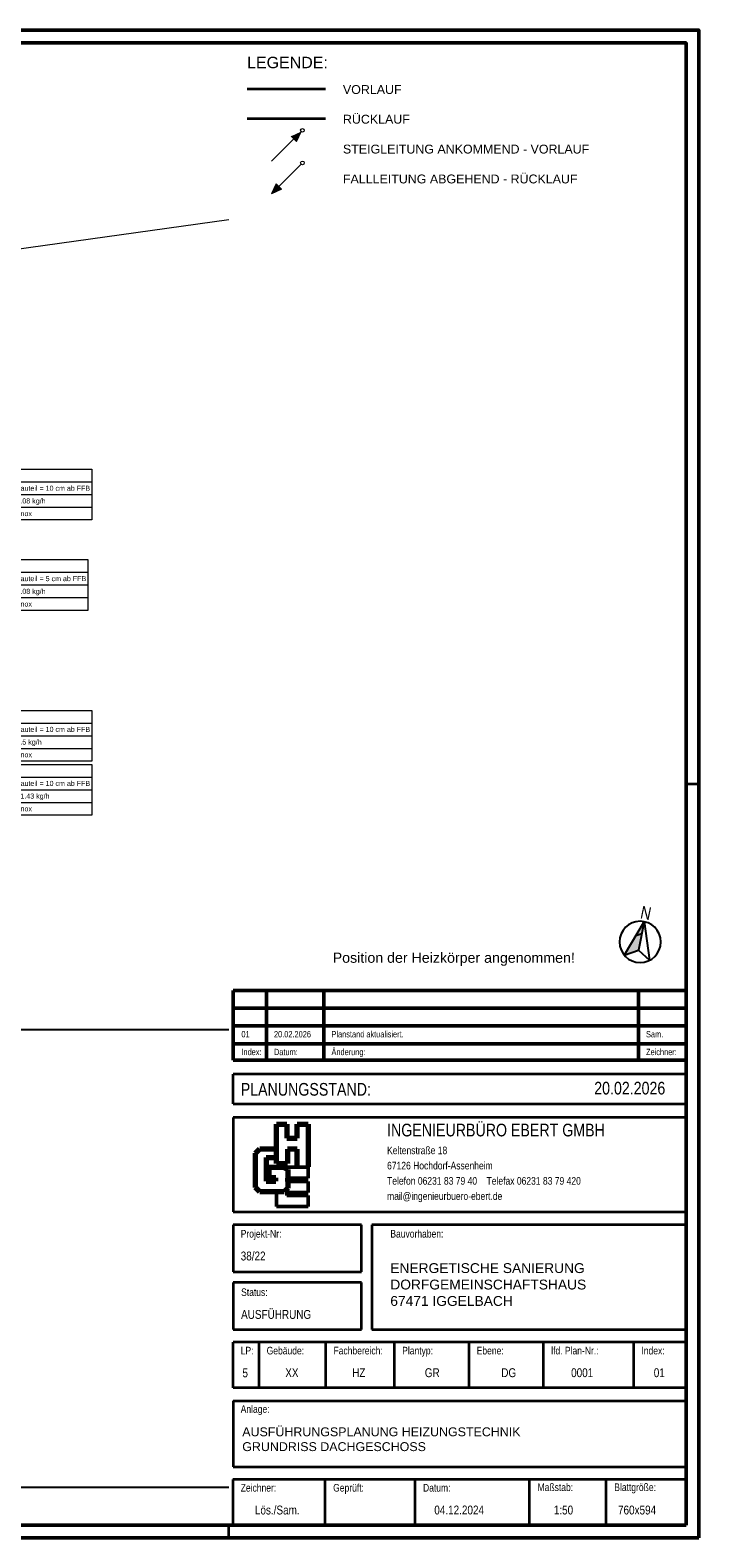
# Model space of a CAD drawing. Extents: x -208 to 552, y -140 to 454.
# Tile 47 of 47: x 289 to 552, y -140 to 454. Entities that reach past the tile are written whole.
import ezdxf
from ezdxf.lldxf.tags import DXFTag

# ---------------------------------------------------------------- set-up
doc = ezdxf.new("R2010")
doc.units = 0
doc.layers.get('0').update_dxf_attribs({"lineweight": 35})
for name, color, linetype, lineweight in [('5_DG-BESTAND', 7, 'Continuous', 25), ('L_Index', 7, 'Continuous', 50), ('Legende', 7, 'Continuous', 18), ('Nordpfeil', 7, 'Continuous', 25), ('PLAN_5-104A Grundriss DG', 7, 'Continuous', 25), ('Plankopf', 7, 'Continuous', 35), ('Plannummer', 7, 'Continuous', 35)]:
    doc.layers.add(name, color=color, linetype=linetype, lineweight=lineweight)
for name, color, linetype, lineweight, true_color in [('H_Ruecklauf', 5, 'Continuous', 35, 0x0000ff), ('H_Ruecklauf_Beschriftung', 5, 'Continuous', 18, 0x0000ff), ('H_Vorlauf', 1, 'Continuous', 35, 0xff0000), ('H_Vorlauf_Beschriftung', 1, 'Continuous', 18, 0xff0000), ('Rahmen', 7, 'Continuous', 35, 0x009900)]:
    doc.layers.add(name, color=color, linetype=linetype, lineweight=lineweight, true_color=true_color)
doc.styles.add('Arial', font='arial.ttf')
doc.styles.get("Standard").update_dxf_attribs({"font": 'arial.ttf'})
tags = doc.linetypes.add('ALL_S14', pattern=[0.002, 0.001, -0.001]).pattern_tags.tags
tags[6:7] = [DXFTag(74, 4), DXFTag(75, 0), DXFTag(340, '0'), DXFTag(46, 1.0), DXFTag(50, 0.0), DXFTag(44, 0.0), DXFTag(45, 0.0)]
tags[4:5] = [DXFTag(74, 4), DXFTag(75, 0), DXFTag(340, '0'), DXFTag(46, 1.0), DXFTag(50, 0.0), DXFTag(44, 0.0), DXFTag(45, 0.0)]
tags = doc.linetypes.add('fein_strichliert', pattern=[4, 1, -2, 1]).pattern_tags.tags
tags[8:9] = [DXFTag(74, 4), DXFTag(75, 0), DXFTag(340, '0'), DXFTag(46, 0.0), DXFTag(50, 0.0), DXFTag(44, 0.0), DXFTag(45, 0.0)]
tags[6:7] = [DXFTag(74, 4), DXFTag(75, 0), DXFTag(340, '0'), DXFTag(46, 0.0), DXFTag(50, 0.0), DXFTag(44, 0.0), DXFTag(45, 0.0)]
tags[4:5] = [DXFTag(74, 4), DXFTag(75, 0), DXFTag(340, '0'), DXFTag(46, 0.0), DXFTag(50, 0.0), DXFTag(44, 0.0), DXFTag(45, 0.0)]

# ---------------------------------------------------------------- blocks, each defined once
blk = doc.blocks.new('Schraffur-A06HSU34NL', base_point=(522.66, 89.38))
at = {"color": 0, "linetype": 'ByBlock', "lineweight": -2, "ltscale": 0.25}
blk.add_solid([(528.25, 91.23), (522.66, 89.38), (530.56, 102.52)], dxfattribs=at)
blk = doc.blocks.new('Referenz-A06HSU36NL', base_point=(-177.96, -120.34))
at = {"layer": '5_DG-BESTAND', "color": 0, "linetype": 'ALL_S14', "lineweight": 13, "ltscale": 0.13}
blk.add_line((270.13, 365.66), (367.04, 379.11), dxfattribs=at)
at = {"layer": '5_DG-BESTAND', "color": 0, "lineweight": -2}
blk.add_line((367.04, 59.84), (253.96, 60), dxfattribs=at)
at = {"layer": 'PLAN_5-104A Grundriss DG', "color": 0, "lineweight": -2}
blk.add_line((-177.96, -120.34), (367.04, -120.34), dxfattribs=at)
blk = doc.blocks.new('Bauteilbeschriftung-A06HSU3UNL', base_point=(259.88, 225.17))
at = {"color": 0, "lineweight": -2}
for p, q in [((275.61, 245.17), (311.46, 245.17)), ((275.61, 225.17), (275.61, 245.17)), ((311.46, 245.17), (311.46, 225.17)), ((275.61, 240.17), (311.46, 240.17)), ((275.61, 235.17), (311.46, 235.17)), ((275.61, 230.17), (311.46, 230.17)), ((311.46, 225.17), (275.61, 225.17))]:
    blk.add_line(p, q, dxfattribs=at)
at = {"color": 0, "linetype": 'ByBlock', "lineweight": -2, "ltscale": 0.18}
blk.add_line((275.61, 235.17), (259.88, 235.17), dxfattribs=at)
at = {"color": 0, "linetype": 'ByBlock', "lineweight": -2, "ltscale": 0.18, "char_height": 2, "attachment_point": 1}
for s, insert in [('{\\fArial;DN 12}', (276.28, 243.67)), ('{\\fArial;Mitte Bauteil = 5 cm ab FFB}', (276.28, 238.67)), ('{\\fArial;ṁ = 83.08 kg/h}', (276.28, 233.67)), ('{\\fArial;Temponox }', (276.28, 228.67))]:
    blk.add_mtext(s, dxfattribs=dict(at, insert=insert))
blk = doc.blocks.new('Bauteilbeschriftung-A06HSU3YNL', base_point=(257.71, 260.79))
at = {"color": 0, "lineweight": -2}
for p, q in [((275.61, 280.79), (313.02, 280.79)), ((275.61, 260.79), (275.61, 280.79)), ((313.02, 280.79), (313.02, 260.79)), ((275.61, 275.79), (313.02, 275.79)), ((275.61, 270.79), (313.02, 270.79)), ((275.61, 265.79), (313.02, 265.79)), ((313.02, 260.79), (275.61, 260.79))]:
    blk.add_line(p, q, dxfattribs=at)
at = {"color": 0, "linetype": 'ByBlock', "lineweight": -2, "ltscale": 0.18}
blk.add_line((275.61, 270.79), (257.71, 270.79), dxfattribs=at)
at = {"color": 0, "linetype": 'ByBlock', "lineweight": -2, "ltscale": 0.18, "char_height": 2, "attachment_point": 1}
for s, insert in [('{\\fArial;DN 12}', (276.28, 279.29)), ('{\\fArial;Mitte Bauteil = 10 cm ab FFB}', (276.28, 274.29)), ('{\\fArial;ṁ = 83.08 kg/h}', (276.28, 269.29)), ('{\\fArial;Temponox }', (276.28, 264.29))]:
    blk.add_mtext(s, dxfattribs=dict(at, insert=insert))
blk = doc.blocks.new('Bauteilbeschriftung-A06HSU4ANL', base_point=(256.71, 165.78))
at = {"color": 0, "lineweight": -2}
for p, q in [((275.61, 185.78), (313.02, 185.78)), ((275.61, 165.78), (275.61, 185.78)), ((313.02, 185.78), (313.02, 165.78)), ((275.61, 180.78), (313.02, 180.78)), ((275.61, 175.78), (313.02, 175.78)), ((275.61, 170.78), (313.02, 170.78)), ((313.02, 165.78), (275.61, 165.78))]:
    blk.add_line(p, q, dxfattribs=at)
at = {"color": 0, "linetype": 'ByBlock', "lineweight": -2, "ltscale": 0.18}
blk.add_line((275.61, 175.78), (256.71, 175.78), dxfattribs=at)
at = {"color": 0, "linetype": 'ByBlock', "lineweight": -2, "ltscale": 0.18, "char_height": 2, "attachment_point": 1}
for s, insert in [('{\\fArial;DN 12}', (276.28, 184.28)), ('{\\fArial;Mitte Bauteil = 10 cm ab FFB}', (276.28, 179.28)), ('{\\fArial;ṁ = 66.5 kg/h}', (276.28, 174.28)), ('{\\fArial;Temponox }', (276.28, 169.28))]:
    blk.add_mtext(s, dxfattribs=dict(at, insert=insert))
blk = doc.blocks.new('Bauteilbeschriftung-A06HSU4INL', base_point=(253.23, 144.5))
at = {"color": 0, "linetype": 'ByBlock', "lineweight": -2, "ltscale": 0.18}
blk.add_line((275.61, 164.5), (253.23, 164.5), dxfattribs=at)
at = {"color": 0, "lineweight": -2}
for p, q in [((275.61, 164.5), (313.02, 164.5)), ((275.61, 144.5), (275.61, 164.5)), ((313.02, 164.5), (313.02, 144.5)), ((275.61, 159.5), (313.02, 159.5)), ((275.61, 154.5), (313.02, 154.5)), ((275.61, 149.5), (313.02, 149.5)), ((313.02, 144.5), (275.61, 144.5))]:
    blk.add_line(p, q, dxfattribs=at)
at = {"color": 0, "linetype": 'ByBlock', "lineweight": -2, "ltscale": 0.18, "char_height": 2, "attachment_point": 1}
for s, insert in [('{\\fArial;DN 25}', (276.28, 163)), ('{\\fArial;Mitte Bauteil = 10 cm ab FFB}', (276.28, 158)), ('{\\fArial;ṁ = 641.43 kg/h}', (276.28, 153)), ('{\\fArial;Temponox }', (276.28, 148))]:
    blk.add_mtext(s, dxfattribs=dict(at, insert=insert))

msp = doc.modelspace()

# ---------------------------------------------------------------- linework, layer by layer
at = {"layer": 'H_Ruecklauf', "linetype": 'fein_strichliert', "ltscale": 1.05}
msp.add_line((374.17, 419.01), (405.05, 419.01), dxfattribs=at)
at = {"layer": 'H_Vorlauf', "ltscale": 0.35}
msp.add_line((374.17, 430.7), (405.05, 430.7), dxfattribs=at)
at = {"layer": 'L_Index', "linetype": 'Continuous', "lineweight": 50, "ltscale": 0.025}
for p, q in [((368.66, 75.43), (368.66, 47.93)), ((547.02, 75.43), (368.66, 75.43)), ((381.76, 75.43), (381.76, 47.93)), ((404.4, 75.43), (404.4, 47.93)), ((528.25, 75.43), (528.25, 47.93)), ((547.02, 68.43), (368.66, 68.43)), ((547.02, 61.43), (368.66, 61.43)), ((547.02, 54.43), (368.66, 54.43)), ((547.02, 47.93), (368.66, 47.93))]:
    msp.add_line(p, q, dxfattribs=at)
at = {"layer": 'Legende', "color": 1, "ltscale": 0.18, "true_color": 0xff0000}
for p, q in [((383.76, 402.09), (395.46, 413.79)), ((393.64, 409.88), (391.55, 411.97)), ((393.64, 409.88), (395.46, 413.79))]:
    msp.add_line(p, q, dxfattribs=at)
at = {"layer": 'Legende', "color": 5, "ltscale": 0.18, "true_color": 0x0000ff}
for p, q in [((383.76, 389.24), (395.46, 400.95)), ((385.58, 393.16), (383.76, 389.24)), ((385.58, 393.16), (387.67, 391.07)), ((387.67, 391.07), (383.76, 389.24))]:
    msp.add_line(p, q, dxfattribs=at)
at = {"layer": 'Legende', "color": 1, "ltscale": 0.18, "true_color": 0xff0000}
msp.add_circle((395.97, 414.3), 0.72, dxfattribs=at)
at = {"layer": 'Legende', "color": 5, "ltscale": 0.18, "true_color": 0x0000ff}
msp.add_circle((395.97, 401.46), 0.72, dxfattribs=at)
at = {"layer": 'Legende', "color": 1, "ltscale": 0.18, "true_color": 0xff0000, "extrusion": (0, 0, -1)}
msp.add_solid([(-391.55, 411.97), (-395.46, 413.79), (-393.64, 409.88)], dxfattribs=at)
at = {"layer": 'Legende', "color": 5, "ltscale": 0.18, "true_color": 0x0000ff, "extrusion": (0, 0, -1)}
msp.add_solid([(-387.67, 391.07), (-383.76, 389.24), (-385.58, 393.16)], dxfattribs=at)
at = {"layer": 'Nordpfeil', "ltscale": 0.25}
for p, q in [((530.56, 102.52), (522.66, 89.38)), ((530.56, 102.52), (528.25, 91.23)), ((530.56, 102.52), (532.66, 87.33)), ((527.28, 97.05), (529.61, 97.87)), ((522.66, 89.38), (528.25, 91.24)), ((528.25, 91.24), (532.66, 87.33))]:
    msp.add_line(p, q, dxfattribs=at)
at = {"layer": 'Nordpfeil', "color": 7, "ltscale": 0.25, "extrusion": (0, 0, -1)}
msp.add_circle((-528.93, 94.55, -42.75), 8.13, dxfattribs=at)
at = {"layer": 'Plankopf', "color": 7, "linetype": 'Continuous', "lineweight": 35, "ltscale": 0.35}
for p, q in [((368.66, 30.81), (368.66, 42.47)), ((547.04, 42.47), (368.66, 42.47)), ((368.66, 30.81), (547.04, 30.81)), ((368.66, 25.34), (368.66, -11.78)), ((547.04, 25.34), (368.66, 25.34)), ((368.66, -11.78), (547.04, -11.78)), ((419.19, -16.94), (368.66, -16.94)), ((368.66, -16.94), (368.66, -35.5)), ((419.19, -35.5), (419.19, -16.94)), ((547.04, -16.94), (423.31, -16.94)), ((423.31, -16.94), (423.31, -58.18)), ((368.66, -35.5), (419.19, -35.5)), ((368.66, -39.62), (368.66, -58.18)), ((419.19, -39.62), (368.66, -39.62)), ((419.19, -58.18), (419.19, -39.62)), ((368.66, -58.18), (419.19, -58.18)), ((423.31, -58.18), (547.04, -58.18)), ((368.66, -112.22), (547.04, -112.22))]:
    msp.add_line(p, q, dxfattribs=at)
at = {"layer": 'Plankopf', "color": 173, "linetype": 'Continuous', "lineweight": 70, "ltscale": 0.7, "true_color": 0x4e4eec}
for p, q in [((385.73, 22.73), (389.83, 22.73)), ((385.73, 7.28), (385.73, 22.73)), ((389.83, 22.73), (389.83, 17.16)), ((393.92, 17.16), (393.92, 22.73)), ((393.92, 22.73), (398.22, 22.73)), ((398.22, 22.73), (398.22, 5.87)), ((389.83, 17.16), (393.92, 17.16)), ((393.92, 12.87), (390.07, 12.87)), ((390.07, 12.87), (390.07, 7.28)), ((393.92, 5.87), (393.92, 12.87)), ((385.73, 7.28), (390.07, 7.28))]:
    msp.add_line(p, q, dxfattribs=at)
at = {"layer": 'Plankopf', "color": 13, "linetype": 'Continuous', "lineweight": 70, "ltscale": 0.7, "true_color": 0xec4e4e}
for p, q in [((377.45, 11.27), (379.14, 12.96)), ((379.14, 12.96), (385.73, 12.96)), ((377.45, -2.23), (377.45, 11.27)), ((381.64, 9.55), (381.64, 0.32)), ((381.64, 9.55), (385.73, 9.55)), ((381.64, 0.32), (385.53, 0.32)), ((382.87, 5.85), (388.39, 5.85)), ((382.87, 1.55), (382.87, 5.85)), ((385.53, 1.55), (382.87, 1.55)), ((385.53, 0.32), (385.53, 1.55)), ((388.39, 5.85), (390.15, 4.83)), ((390.15, 4.83), (390.15, -2.54)), ((390.15, 0.18), (390.15, 1.49)), ((379.19, -3.97), (377.45, -2.23)), ((388.72, -3.97), (379.19, -3.97)), ((390.15, -2.54), (388.76, -3.93))]:
    msp.add_line(p, q, dxfattribs=at)
at = {"layer": 'Plankopf', "color": 40, "linetype": 'Continuous', "lineweight": 50, "ltscale": 0.5, "true_color": 0xffd600}
for p, q in [((398.22, 5.85), (388.44, 5.85)), ((390.17, 1.49), (398.22, 1.49)), ((398.22, 0.18), (390.17, 0.18)), ((398.22, 1.49), (398.22, 5.85)), ((398.22, 0.18), (398.22, -4.12)), ((385.73, -9.7), (385.73, -3.99)), ((389.83, -5.43), (389.83, -4.12)), ((389.83, -4.12), (398.22, -4.12)), ((398.22, -5.43), (389.83, -5.43)), ((398.22, -9.72), (398.22, -5.43)), ((385.73, -9.7), (398.22, -9.7))]:
    msp.add_line(p, q, dxfattribs=at)
at = {"layer": 'Plankopf', "color": 7, "linetype": 'Continuous', "lineweight": 35, "ltscale": 0.0455}
for p, q in [((547.16, -63.18), (368.66, -63.18)), ((368.66, -81.2), (368.66, -63.18)), ((378.87, -81.2), (378.87, -63.18)), ((405.2, -81.2), (405.2, -63.18)), ((432.23, -81.2), (432.23, -63.18)), ((461.57, -81.2), (461.57, -63.18)), ((490.91, -81.2), (490.91, -63.18)), ((526.44, -81.2), (526.44, -63.18))]:
    msp.add_line(p, q, dxfattribs=at)
at = {"layer": 'Plankopf', "linetype": 'Continuous', "lineweight": 35, "ltscale": 0.035}
for p, q in [((547.16, -81.2), (368.66, -81.2)), ((547.04, -117.23), (368.54, -117.23))]:
    msp.add_line(p, q, dxfattribs=at)
at = {"layer": 'Plankopf', "linetype": 'Continuous', "lineweight": 35, "ltscale": 3.5}
for p, q in [((368.66, -86.2), (546.55, -86.2)), ((368.66, -86.2), (368.66, -112.22)), ((368.54, -117.23), (368.54, -135.24)), ((404.94, -135.24), (404.94, -117.23)), ((440.32, -135.24), (440.32, -117.23)), ((485.43, -135.24), (485.43, -117.23)), ((515.62, -135.24), (515.62, -117.23))]:
    msp.add_line(p, q, dxfattribs=at)
at = {"layer": 'Plankopf', "linetype": 'Continuous', "lineweight": 25, "ltscale": 0.025}
msp.add_line((547.04, -135.24), (368.54, -135.24), dxfattribs=at)
at = {"layer": 'Rahmen', "ltscale": 0.35}
for p, q in [((547.04, 156.76), (552.04, 156.76)), ((547.04, 156.76), (552.04, 156.76)), ((367.04, -140.24), (367.04, -135.24))]:
    msp.add_line(p, q, dxfattribs=at)
at = {"layer": 'Rahmen', "lineweight": 50, "ltscale": 0.5}
for points in [[(552.04, -140.24), (552.04, 453.76), (-207.96, 453.76), (-207.96, -140.24), (202.04, -140.24), (452.04, -140.24), (552.04, -140.24)], [(547.04, -135.24), (547.04, 448.76), (-177.96, 448.76), (-177.96, -135.24), (197.04, -135.24), (447.04, -135.24), (547.04, -135.24)]]:
    msp.add_lwpolyline(points, close=True, dxfattribs=at)

# ---------------------------------------------------------------- block references
at = {"color": 251, "lineweight": 25, "ltscale": 0.25, "true_color": 0x585858}
msp.add_blockref('Referenz-A06HSU36NL', (-177.96, -120.34), dxfattribs=at)
at = {"layer": 'H_Ruecklauf_Beschriftung', "ltscale": 0.18}
msp.add_blockref('Bauteilbeschriftung-A06HSU3UNL', (259.88, 225.17), dxfattribs=at)
at = {"layer": 'H_Vorlauf_Beschriftung', "ltscale": 0.18}
for name, p in [('Bauteilbeschriftung-A06HSU3YNL', (257.71, 260.79)), ('Bauteilbeschriftung-A06HSU4ANL', (256.71, 165.78)), ('Bauteilbeschriftung-A06HSU4INL', (253.23, 144.5))]:
    msp.add_blockref(name, p, dxfattribs=at)
at = {"layer": 'Nordpfeil', "ltscale": 0.25}
msp.add_blockref('Schraffur-A06HSU34NL', (522.66, 89.38), dxfattribs=at)

# ---------------------------------------------------------------- texts
at = {"layer": 'L_Index', "linetype": 'Continuous', "lineweight": 25, "ltscale": 0.625, "style": 'Arial', "width": 0.8}
msp.add_text('N', height=5, rotation=348.4972, dxfattribs=at).set_placement((528.73, 103.91))
for s, p in [('01', (371.94, 56.93, 10.74)), ('20.02.2026', (384.76, 56.93, 10.74)), ('Planstand aktualisiert.', (407.4, 56.93, 10.74)), ('Sam.', (531.25, 56.93, 10.74)), ('Index:', (371.94, 49.93, 10.74)), ('Datum:', (384.76, 49.93, 10.74)), ('Änderung:', (407.4, 49.93, 10.74)), ('Zeichner:', (531.25, 49.93, 10.74))]:
    msp.add_text(s, height=2.5, dxfattribs=at).set_placement(p)
at = {"layer": 'Legende', "color": 7, "ltscale": 0.18}
for s, height, p in [('LEGENDE:', 4.5, (374.17, 438.77)), ('VORLAUF', 3.5, (411.91, 428.61)), ('RÜCKLAUF', 3.5, (411.91, 416.92)), ('STEIGLEITUNG ANKOMMEND - VORLAUF', 3.5, (411.91, 405.15)), ('FALLLEITUNG ABGEHEND - RÜCKLAUF', 3.5, (411.91, 393.38))]:
    msp.add_text(s, height=height, dxfattribs=at).set_placement(p)
at = {"layer": 'Plankopf', "linetype": 'Continuous', "ltscale": 0.035, "style": 'Arial', "width": 0.8}
msp.add_text('PLANUNGSSTAND:', height=5.004, dxfattribs=at).set_placement((371.66, 33.96, 10.75))
at = {"layer": 'Plankopf', "linetype": 'Continuous', "lineweight": 50, "ltscale": 0.5, "style": 'Arial', "width": 0.8}
msp.add_text('INGENIEURBÜRO EBERT GMBH', height=5.004, dxfattribs=at).set_placement((429.29, 17.92, -5.59))
at = {"layer": 'Plankopf', "linetype": 'Continuous', "lineweight": 25, "ltscale": 0.25, "style": 'Arial', "width": 0.8}
for s, p in [('Keltenstraße 18', (429.29, 10.91, 10.75)), ('67126 Hochdorf-Assenheim', (429.29, 4.91, 10.75)), ('Telefon 06231 83 79 40    Telefax 06231 83 79 420 ', (429.29, -1.1, 10.75)), ('mail@ingenieurbuero-ebert.de', (429.29, -7.1, 10.75))]:
    msp.add_text(s, height=3.0024, dxfattribs=at).set_placement(p)
at = {"layer": 'Plankopf', "linetype": 'Continuous', "lineweight": 25, "ltscale": 2.5, "style": 'Arial', "width": 0.8}
for s, height, p in [('Projekt-Nr:', 3.0024, (371.66, -21.94, 10.75)), ('Bauvorhaben:', 3.0024, (430.58, -21.94, 10.75)), ('Anlage:', 3.002, (371.66, -91, 10.75)), ('Zeichner:', 3.002, (371.66, -122.02, 10.75)), ('Geprüft:', 3.002, (408.06, -122.02, 10.75)), ('Maßstab:', 3.002, (488.55, -121.81, 10.75)), ('Blattgröße:', 3.0024, (518.75, -121.81, 10.75)), ('Datum:', 3.002, (443.44, -122.02, 10.75))]:
    msp.add_text(s, height=height, dxfattribs=at).set_placement(p)
at = {"layer": 'Plankopf', "linetype": 'Continuous', "lineweight": 25, "ltscale": 3.125, "style": 'Arial', "width": 0.8}
for s, height, p in [('Status:', 3.002, (371.81, -44.96, 10.75)), ('LP:', 3.002, (371.66, -67.98, 10.75)), ('Gebäude:', 3.002, (381.87, -67.98, 10.75)), ('Fachbereich:', 3.0024, (408.2, -67.98, 10.75)), ('Plantyp:', 3.002, (435.23, -67.98, 10.75)), ('Ebene:', 3.002, (464.57, -67.98, 10.75)), ('lfd. Plan-Nr.:', 3.0024, (493.91, -67.98, 10.75)), ('Index:', 3.002, (529.44, -67.98, 10.75))]:
    msp.add_text(s, height=height, dxfattribs=at).set_placement(p)
at = {"layer": 'Plankopf', "color": 1, "ltscale": 0.35, "true_color": 0xff0000, "insert": (407.88, 90.32), "char_height": 4, "width": 131.8933, "attachment_point": 1, "style": 'Arial'}
msp.add_mtext('Position der Heizkörper angenommen!', dxfattribs=at)
at = {"layer": 'Plankopf', "ltscale": 0.35, "attachment_point": 1, "style": 'Arial'}
for s, insert, char_height, width in [('ENERGETISCHE SANIERUNG DORFGEMEINSCHAFTSHAUS \\P67471 IGGELBACH', (430.56, -32.03), 3.8831, 131.9047), ('\\pt38.779888;AUSFÜHRUNGSPLANUNG HEIZUNGSTECHNIK\\PGRUNDRISS DACHGESCHOSS', (372.27, -96.72), 3.5028, 178.5805)]:
    msp.add_mtext(s, dxfattribs=dict(at, insert=insert, char_height=char_height, width=width))
at = {"layer": 'Plankopf', "ltscale": 0.35, "style": 'Arial', "width": 0.8}
for tag, p, height in [('20.02.2026', (510.86, 34.43), 5), ('38/22', (371.66, -30.95), 3.5), ('AUSFÜHRUNG', (371.81, -53.97), 3.5), ('Lös./Sam.', (377.25, -131.03), 3.5), ('04.12.2024', (447.88, -131.03), 3.5), ('1:50', (494.94, -131.03), 3.5), ('760x594', (520.22, -131.03), 3.5)]:
    msp.add_attdef(tag, p, '', height=height, dxfattribs=at)
at = {"layer": 'Plannummer', "linetype": 'Continuous', "ltscale": 4.375, "style": 'Arial', "width": 0.8}
for s, height, p in [('5', 3.5, (372.35, -76.99, 10.75)), ('XX', 3.503, (389.2, -76.93, 10.75)), ('HZ', 3.503, (415.54, -76.93, 10.75)), ('GR', 3.503, (444.13, -76.93, 10.75)), ('DG', 3.503, (474.25, -76.93, 10.75)), ('0001', 3.503, (501.76, -76.93, 10.75)), ('01', 3.503, (534.3, -76.93, 10.75))]:
    msp.add_text(s, height=height, dxfattribs=at).set_placement(p)

doc.saveas('drawing.dxf')
